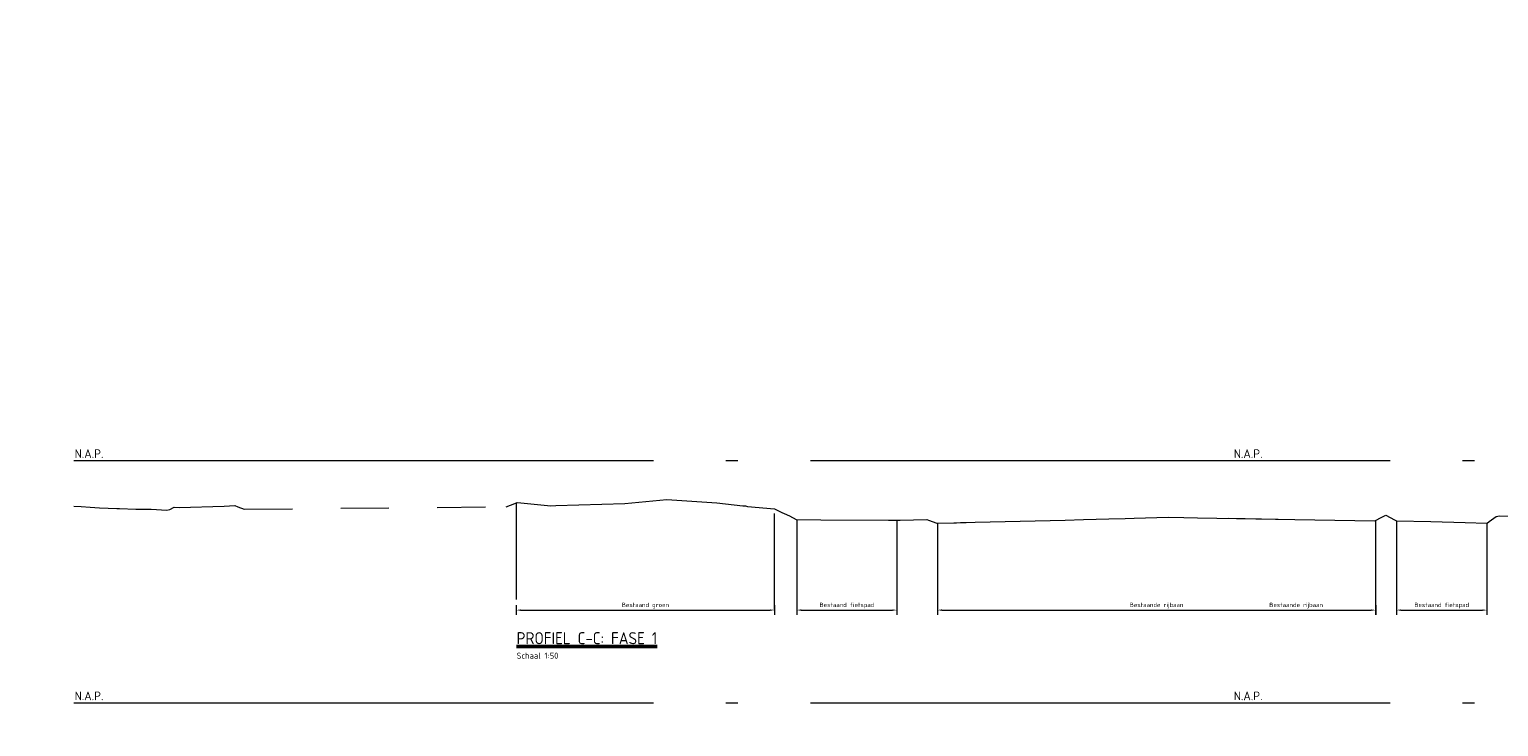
# Model space of a CAD drawing. Header units: metres. Extents: x -1 to 222837, y -2 to 853657.
# Tile 10 of 256: x 111268 to 111299, y 425571 to 425586. Entities that reach past the tile are written whole.
import ezdxf

# ---------------------------------------------------------------- set-up
doc = ezdxf.new("R2010")
doc.units = ezdxf.units.M
doc.header["$XCLIPFRAME"] = 0
doc.linetypes.add('1-1', pattern=[20, 10, -10])
doc.linetypes.add('AL-NAP_LIJN', pattern=[15.25, 12, -1.5, 0.25, -1.5])
doc.layers.add('A-LEGENDA', color=7, linetype='Continuous')
doc.layers.add('X-REF', color=7, linetype='Continuous')
for name, color, linetype, lineweight in [('A-TXT-T25', 7, 'Continuous', 25), ('A-TXT-T50', 4, 'Continuous', 50), ('B-ALG_TXT', 8, 'Continuous', 5), ('B-WE-GW-MAAIVELD-GD', 93, 'Continuous', 18), ('N-WE-AM-NAP-G', 7, 'AL-NAP_LIJN', 18), ('N-WE-AM-NAP-T25', 7, 'Continuous', 25)]:
    doc.layers.add(name, color=color, linetype=linetype, lineweight=lineweight)
doc.styles.add('NLCS-ISO-M200-T25', font='NLCS-ISO.ttf', dxfattribs={"height": 0.5})
doc.styles.add('NLCS-ISO-M50-T18', font='NLCS-ISO.ttf')
doc.styles.add('RPS_25', font='isocp.shx', dxfattribs={"height": 2.5})
doc.styles.add('RPS_50', font='isocp.shx', dxfattribs={"height": 5})
doc.dimstyles.new('NLCS-M50-T18-PIJL-X_L2_H5', dxfattribs={"dimscale": 0.05, "dimtxt": 1.8, "dimasz": 1.8, "dimexe": 2, "dimexo": 2, "dimgap": 0.7, "dimtad": 1, "dimzin": 0, "dimdsep": 46, "dimtxsty": 'NLCS-ISO-M50-T18', "dimcen": 0, "dimdle": 2, "dimclrd": 256, "dimclre": 256, "dimclrt": 256, "dimadec": 5, "dimazin": 0, "dimtfac": 1, "dimtofl": 0, "dimtmove": 1, "dimatfit": 0, "dimfxl": 2, "dimfxlon": 1, "dimtfillclr": 254, "dimtolj": 1, "dimtzin": 0, "dimlwd": 18, "dimlwe": 18, "dimarcsym": 0})
picture_1 = doc.add_image_def('image1.ecw', size_in_pixel=(400001, 250001))
picture_2 = doc.add_image_def('image2.ecw', size_in_pixel=(120000, 80000))

# ---------------------------------------------------------------- blocks, each defined once
blk = doc.blocks.new('*D1918')
at = {"layer": 'B-ALG_TXT', "linetype": 'Continuous', "lineweight": 18, "transparency": 16777216}
for p, q in [((111296.4, 425573.905), (111296.4, 425573.705)), ((111298.275, 425573.905), (111298.275, 425573.705)), ((111296.49, 425573.805), (111298.185, 425573.805))]:
    blk.add_line(p, q, dxfattribs=at)
at = {"layer": 'B-ALG_TXT', "transparency": 16777216}
for points in [[(111296.49, 425573.82), (111296.49, 425573.79), (111296.4, 425573.805)], [(111298.185, 425573.82), (111298.185, 425573.79), (111298.275, 425573.805)]]:
    blk.add_solid(points, dxfattribs=at)
at = {"layer": 'Defpoints', "color": 0, "transparency": 16777216}
for p in [(111296.4, 425575.103), (111298.275, 425575.103), (111298.275, 425573.805)]:
    blk.add_point(p, dxfattribs=at)
at = {"layer": 'B-ALG_TXT', "transparency": 16777216, "insert": (111297.338, 425573.899), "char_height": 0.09, "attachment_point": 5, "style": 'NLCS-ISO-M50-T18'}
blk.add_mtext('\\A1;Bestaand fietspad', dxfattribs=at)
blk = doc.blocks.new('*D1931')
at = {"layer": 'B-ALG_TXT', "linetype": 'Continuous', "lineweight": 18, "transparency": 16777216}
for p, q in [((111283.991, 425573.905), (111283.991, 425573.705)), ((111286.061, 425573.905), (111286.061, 425573.705)), ((111284.081, 425573.805), (111285.971, 425573.805))]:
    blk.add_line(p, q, dxfattribs=at)
at = {"layer": 'B-ALG_TXT', "transparency": 16777216}
for points in [[(111284.081, 425573.82), (111284.081, 425573.79), (111283.991, 425573.805)], [(111285.971, 425573.82), (111285.971, 425573.79), (111286.061, 425573.805)]]:
    blk.add_solid(points, dxfattribs=at)
at = {"layer": 'Defpoints', "color": 0, "transparency": 16777216}
for p in [(111283.991, 425574.801), (111286.061, 425574.801), (111286.061, 425573.805)]:
    blk.add_point(p, dxfattribs=at)
at = {"layer": 'B-ALG_TXT', "transparency": 16777216, "insert": (111285.026, 425573.899), "char_height": 0.09, "attachment_point": 5, "style": 'NLCS-ISO-M50-T18'}
blk.add_mtext('\\A1;Bestaand fietspad', dxfattribs=at)
blk = doc.blocks.new('*D1932')
at = {"layer": 'B-ALG_TXT', "linetype": 'Continuous', "lineweight": 18, "transparency": 16777216}
for p, q in [((111286.901, 425573.905), (111286.901, 425573.705)), ((111295.971, 425573.905), (111295.971, 425573.705)), ((111286.991, 425573.805), (111295.881, 425573.805))]:
    blk.add_line(p, q, dxfattribs=at)
at = {"layer": 'B-ALG_TXT', "transparency": 16777216}
for points in [[(111286.991, 425573.82), (111286.991, 425573.79), (111286.901, 425573.805)], [(111295.881, 425573.82), (111295.881, 425573.79), (111295.971, 425573.805)]]:
    blk.add_solid(points, dxfattribs=at)
at = {"layer": 'Defpoints', "color": 0, "transparency": 16777216}
for p in [(111286.901, 425575.078), (111295.971, 425575.078), (111295.971, 425573.805)]:
    blk.add_point(p, dxfattribs=at)
at = {"layer": 'B-ALG_TXT', "transparency": 16777216, "insert": (111291.436, 425573.899), "char_height": 0.09, "attachment_point": 5, "style": 'NLCS-ISO-M50-T18'}
blk.add_mtext('\\A1;Bestaande rijbaan', dxfattribs=at)
blk = doc.blocks.new('*D1933')
at = {"layer": 'B-ALG_TXT', "linetype": 'Continuous', "lineweight": 18, "transparency": 16777216}
for p, q in [((111278.182, 425573.905), (111278.182, 425573.705)), ((111283.528, 425573.905), (111283.528, 425573.705)), ((111278.272, 425573.805), (111283.438, 425573.805))]:
    blk.add_line(p, q, dxfattribs=at)
at = {"layer": 'B-ALG_TXT', "transparency": 16777216}
for points in [[(111278.272, 425573.82), (111278.272, 425573.79), (111278.182, 425573.805)], [(111283.438, 425573.82), (111283.438, 425573.79), (111283.528, 425573.805)]]:
    blk.add_solid(points, dxfattribs=at)
at = {"layer": 'Defpoints', "color": 0, "transparency": 16777216}
for p in [(111283.528, 425575.9, -0.01), (111278.182, 425574.801), (111283.528, 425573.805)]:
    blk.add_point(p, dxfattribs=at)
at = {"layer": 'B-ALG_TXT', "transparency": 16777216, "insert": (111280.855, 425573.899), "char_height": 0.09, "attachment_point": 5, "style": 'NLCS-ISO-M50-T18'}
blk.add_mtext('\\A1;Bestaand groen', dxfattribs=at)
blk = doc.blocks.new('ALG_ONDERSCHRIFT')
at = {"layer": 'A-TXT-T25', "style": 'RPS_25'}
for tag, p in [('ONDERSCHRIFT-SUBREGEL1', (2, -13)), ('ONDERSCHRIFT-SUBREGEL2', (2, -17.5))]:
    blk.add_attdef(tag, p, '', height=2.5, dxfattribs=at)
at = {"layer": 'A-TXT-T50', "style": 'RPS_50'}
blk.add_attdef('%%UONDERSCHRIFT-TITEL', (2, -7), '', height=5, dxfattribs=at)

msp = doc.modelspace()

# ---------------------------------------------------------------- linework, layer by layer
at = {"layer": 'B-ALG_TXT', "linetype": 'Continuous', "lineweight": 18}
for p, q in [((111295.9707, 425573.9052, 0.01), (111295.9707, 425573.7052, 0.01)), ((111292.9212, 425573.8052, 0.01), (111295.8807, 425573.8052, 0.01))]:
    msp.add_line(p, q, dxfattribs=at)
at = {"layer": 'B-ALG_TXT', "linetype": '1-1', "ltscale": 0.2, "flags": 128}
for points in [[(111278.1816, 425576.0255), (111278.1816, 425573.8052)], [(111283.9907, 425575.6817), (111283.9907, 425573.8052)], [(111286.0607, 425575.6678), (111286.0607, 425573.8052)], [(111286.9007, 425575.6036), (111286.9007, 425573.8052)], [(111295.9707, 425575.6647), (111295.9707, 425573.8052)], [(111296.4005, 425575.6539), (111296.4005, 425573.8052)], [(111298.2746, 425575.6049), (111298.2746, 425573.8052)]]:
    msp.add_lwpolyline(points, dxfattribs=at)
at = {"layer": 'B-ALG_TXT', "linetype": '1-1', "ltscale": 0.2, "elevation": 0.01, "flags": 128}
msp.add_lwpolyline([(111283.5281, 425573.8052), (111283.5281, 425575.8997)], dxfattribs=at)
at = {"layer": 'B-ALG_TXT'}
msp.add_solid([(111295.8807, 425573.8202, 0.01), (111295.8807, 425573.7902, 0.01), (111295.9707, 425573.8052, 0.01)], dxfattribs=at)
at = {"layer": 'B-WE-GW-MAAIVELD-GD', "color": 93, "linetype": 'Continuous', "lineweight": 18}
for points in [[(111277.9695, 425575.9437), (111278.1527, 425576.0142), (111278.2004, 425576.0329), (111278.2738, 425576.0279), (111278.8988, 425575.9666), (111279.0015, 425575.9697), (111280.4317, 425576.0133), (111281.2958, 425576.095), (111282.3337, 425576.0227), (111282.8721, 425575.9656), (111282.9261, 425575.9602), (111282.9701, 425575.9504), (111283.5281, 425575.8997), (111283.6804, 425575.8259), (111283.7298, 425575.8068), (111283.8365, 425575.7537), (111283.9754, 425575.6819), (111284.4885, 425575.6746), (111285.8833, 425575.6684), (111286.0244, 425575.6671), (111286.0549, 425575.6677), (111286.1291, 425575.6692), (111286.6808, 425575.6815), (111286.7116, 425575.6683), (111286.8863, 425575.6033), (111287.2401, 425575.6118), (111287.2962, 425575.6133), (111287.3746, 425575.6153), (111287.4912, 425575.6182), (111287.6827, 425575.6231), (111289.5424, 425575.6688), (111289.9262, 425575.679), (111290.4467, 425575.6926), (111290.7852, 425575.7014), (111290.9714, 425575.7066), (111291.6739, 425575.7263), (111291.9996, 425575.7206), (111292.2851, 425575.7158), (111294.3007, 425575.6815), (111295.9514, 425575.6548), (111296.0962, 425575.7294), (111296.1793, 425575.7707), (111296.3578, 425575.6766), (111296.4005, 425575.6539), (111297.1102, 425575.6359), (111297.8261, 425575.618), (111298.2735, 425575.6049), (111298.2764, 425575.6062), (111298.32, 425575.6385), (111298.4677, 425575.7436), (111298.5348, 425575.7542)], [(111269.0197, 425575.9541), (111269.1752, 425575.9467), (111269.3635, 425575.9372), (111269.5527, 425575.9235), (111269.913, 425575.9079), (111269.9301, 425575.9071), (111269.9677, 425575.9059), (111270.3075, 425575.8937), (111270.4625, 425575.8915), (111270.5796, 425575.8922)], [(111270.5796, 425575.8922), (111270.6213, 425575.8922), (111270.9468, 425575.8728), (111271.0084, 425575.8905), (111271.0986, 425575.9355), (111271.2008, 425575.9319), (111272.1341, 425575.955), (111272.3576, 425575.9696), (111272.4181, 425575.9456), (111272.5468, 425575.8951)], [(111292.9212, 425575.705), (111294.3007, 425575.6815), (111295.9514, 425575.6548), (111296.0962, 425575.7294), (111296.1793, 425575.7707), (111296.3578, 425575.6766), (111296.4005, 425575.6539), (111297.1102, 425575.6359), (111297.8261, 425575.618), (111298.2735, 425575.6049), (111298.2764, 425575.6062), (111298.32, 425575.6385), (111298.4677, 425575.7436), (111298.5348, 425575.7542), (111299.8231, 425575.7314), (111300.5337, 425575.7265), (111303.4926, 425575.2462), (111303.5155, 425575.2425), (111303.5425, 425575.2381)]]:
    msp.add_lwpolyline(points, dxfattribs=at)
at = {"layer": 'B-WE-GW-MAAIVELD-GD', "color": 93, "linetype": '1-1', "lineweight": 18, "ltscale": 0.1}
msp.add_lwpolyline([(111272.5468, 425575.8951), (111277.9695, 425575.9437)], dxfattribs=at)
at = {"layer": 'N-WE-AM-NAP-G'}
for p, q in [((111269.0197, 425576.9034), (111322.9212, 425576.9034)), ((111269.0197, 425571.888), (111322.9212, 425571.888))]:
    msp.add_line(p, q, dxfattribs=at)

# ---------------------------------------------------------------- block references
at = {"layer": 'A-LEGENDA', "xscale": 0.05, "yscale": 0.05, "zscale": 0.05}
msp.add_blockref('ALG_ONDERSCHRIFT', (111278.0875, 425573.4484), dxfattribs=at).add_auto_attribs({'%%UONDERSCHRIFT-TITEL': '%%uPROFIEL C-C: FASE 1', 'ONDERSCHRIFT-SUBREGEL1': 'Schaal 1:50'})

# ---------------------------------------------------------------- texts
at = {"layer": 'B-ALG_TXT', "insert": (111294.3244, 425573.8987, 0.01), "char_height": 0.09, "attachment_point": 5, "style": 'NLCS-ISO-M50-T18'}
msp.add_mtext('\\A1;Bestaande rijbaan', dxfattribs=at)
at = {"layer": 'N-WE-AM-NAP-T25', "char_height": 0.18, "attachment_point": 1, "style": 'NLCS-ISO-M200-T25'}
for insert in [(111269.04, 425577.1344), (111293.0339, 425577.1344), (111269.04, 425572.1189), (111293.0339, 425572.1189)]:
    msp.add_mtext_dynamic_manual_height_columns('N.A.P.', width=9.75278, gutter_width=1.25, heights=[0], dxfattribs=dict(at, insert=insert))

# ---------------------------------------------------------------- dimensions: what is measured, and where the dimension line sits
at = {"layer": 'B-ALG_TXT'}
for base, p1, p2, text, picture, middle in [((111283.5281, 425573.8052, 0.01), (111278.1816, 425574.8008, 0.01), (111283.5281, 425575.8997), 'Bestaand groen', '*D1933', (111280.8549, 425573.8987, 0.01)), ((111298.2746, 425573.8052, 0.01), (111296.4005, 425575.1029, 0.01), (111298.2746, 425575.1029, 0.01), 'Bestaand fietspad', '*D1918', (111297.3375, 425573.8987, 0.01)), ((111286.0607, 425573.8052, 0.01), (111283.9907, 425574.8008, 0.01), (111286.0607, 425574.8008, 0.01), 'Bestaand fietspad', '*D1931', (111285.0257, 425573.8987, 0.01)), ((111295.9707, 425573.8052, 0.01), (111286.9007, 425575.0777, 0.01), (111295.9707, 425575.0777, 0.01), 'Bestaande rijbaan', '*D1932', (111291.4357, 425573.8987, 0.01))]:
    dim = msp.add_linear_dim(base=base, p1=p1, p2=p2, text=text, dimstyle='NLCS-M50-T18-PIJL-X_L2_H5', dxfattribs=at)
    dim.commit()
    dim.dimension.update_dxf_attribs({"geometry": picture, "text_midpoint": middle})

# ---------------------------------------------------------------- pictures from other files: only their frames are drawn
at = {"layer": 'X-REF'}
image = msp.add_image(picture_1, insert=(100000.0001, 424999.9001), size_in_units=(40000, 25000.0375), dxfattribs=at)
image.set_boundary_path([(93497.8255, 208977.5368), (156894.5073, 250000.5)])
image = msp.add_image(picture_2, insert=(109499.5231, 424999.9595), size_in_units=(6001.8618, 4001.2412), dxfattribs=at)
image.dxf.flags = 7

doc.saveas('drawing.dxf')
